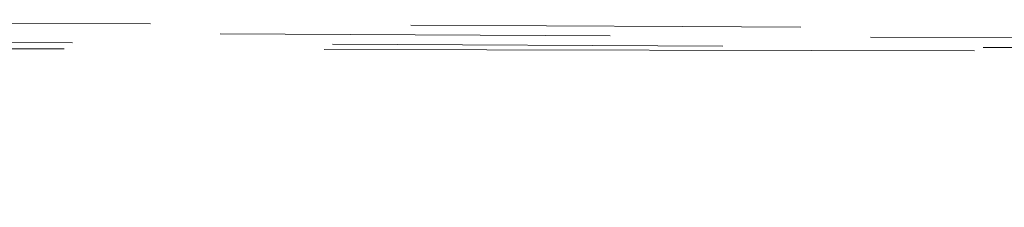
# Model space of a CAD drawing. Extents: x 146022 to 147316, y 438423 to 438809.
# Tile 230 of 256: x 147051.151 to 147052.669, y 438611.591 to 438611.88. Entities that reach past the tile are written whole.
import ezdxf

# ---------------------------------------------------------------- set-up
doc = ezdxf.new("R2010")
doc.units = 0
doc.header["$MEASUREMENT"] = 0
doc.linetypes.add('DGN Style 2', pattern=[1.0028097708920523, 0.6016858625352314, -0.4011239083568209])
doc.linetypes.add('DGN Style 3', pattern=[1.403933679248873, 1.002809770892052, -0.4011239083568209])
doc.layers.add('BR_X_SV_Abut', color=230, linetype='DGN Style 3', lineweight=0)
doc.layers.add('BR_X_SV_Deck_Top', color=230, linetype='DGN Style 3', lineweight=0)

# ---------------------------------------------------------------- blocks, each defined once
blk = doc.blocks.new('*U1358', base_point=(146987.0690416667, 438628.4955, 1138.493))
at = {"layer": 'BR_X_SV_Deck_Top', "color": 136, "linetype": 'DGN Style 2', "lineweight": 0, "flags": 128}
for points, elevation in [([(147054.611714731, 438645.4221831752), (147055.0739349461, 438644.9670014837), (147055.1862457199, 438644.8605720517), (147055.3604532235, 438644.7126536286), (147035.9573936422, 438644.7279914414), (147033.1300565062, 438644.7307274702), (147030.72540468, 438644.733484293), (147022.1324861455, 438644.7468204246), (147001.9395564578, 438644.7851338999), (146985.8461978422, 438644.8053913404), (146978.126802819, 438644.8140065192), (146971.3893633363, 438644.8189552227), (146966.6648619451, 438644.8227205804), (146953.472702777, 438644.8334241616), (146953.2829476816, 438644.3458955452), (146953.2187658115, 438644.2302948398), (146953.1075438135, 438644.0924335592), (146952.9492816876, 438643.9323117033), (146952.7439794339, 438643.7499292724), (146951.6761419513, 438642.8468699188), (146946.6021454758, 438642.815958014), (146945.2019854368, 438642.8105963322), (146942.7610946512, 438642.8102060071), (146940.128184, 438642.8004007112), (146937.1767737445, 438642.7861011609), (146936.2329105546, 438642.7820452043), (146935.6148786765, 438642.7806019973), (146935.3226781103, 438642.7817715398), (146935.3563088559, 438642.7855538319), (146935.8804325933, 438642.7991236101), (146935.6970106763, 438642.8031217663), (146934.7536521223, 438642.8049389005), (146930.5871251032, 438642.8020301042), (146917.2065853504, 438642.7838737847), (146916.9653749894, 438642.7803317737), (146916.9153783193, 438642.7768519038), (146916.8763941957, 438642.7711948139), (146916.7788784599, 438642.7694040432), (146915.4915709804, 438642.7679993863), (146912.3183943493, 438642.7690894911), (146907.8337868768, 438642.7580627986), (146906.9150049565, 438642.760231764), (146903.7656831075, 438642.7788789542), (146903.1068219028, 438642.7773183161), (146900.7500694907, 438642.7599726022), (146899.119488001, 438642.6657629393), (146898.8269115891, 438642.6219711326), (146898.6480029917, 438642.5309712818), (146898.5827622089, 438642.3927633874), (146898.6311892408, 438642.2073474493), (146898.9118850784, 438641.6499608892), (146899.1228117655, 438641.4178699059), (146899.5450699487, 438641.139636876), (146900.1786596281, 438640.8152617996), (146901.0235808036, 438640.4447446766), (146905.4596531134, 438638.6079999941), (146906.7590964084, 438637.1679251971), (146907.11176281, 438636.7890506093), (146907.6128577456, 438636.2696017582), (146908.2623812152, 438635.6095786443), (146909.0603332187, 438634.8089812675), (146912.1882945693, 438631.6841421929), (146912.8505159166, 438631.0184700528), (146913.3727739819, 438630.489606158), (146913.7550687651, 438630.0975505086), (146914.8737556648, 438628.93924168), (146915.1066849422, 438628.7008304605), (146915.286691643, 438628.5192461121), (146915.4137757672, 438628.3944886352), (146915.8833490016, 438627.9448831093), (146914.229141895, 438626.7383086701), (146913.7000449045, 438626.3428606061), (146912.8216998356, 438625.6736197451), (146911.5941066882, 438624.7305860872), (146910.0172654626, 438623.5137596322), (146901.8437608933, 438617.1963863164), (146901.035992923, 438616.3484943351), (146900.8592113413, 438616.1683809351), (146900.6750528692, 438615.9914230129), (146900.4835175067, 438615.8176205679), (146900.2846052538, 438615.6469736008), (146899.3391353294, 438614.8579838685), (146912.5810208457, 438614.7311550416), (146914.3342729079, 438614.7122818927), (146916.3384773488, 438614.6855500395), (146916.7633862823, 438614.6759811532), (146917.2289190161, 438614.6605496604), (146917.4529121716, 438614.6578401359), (146917.8086876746, 438614.6633367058), (146918.2033115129, 438614.6615422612), (146920.7846949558, 438614.6369394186), (146936.8129651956, 438614.4685792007), (146941.01731025, 438614.4264339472), (146945.7710092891, 438614.3862346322), (146954.4625892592, 438614.3180588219), (146955.4195734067, 438613.7040884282), (146955.6217769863, 438613.5698655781), (146955.8182516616, 438613.4303271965), (146956.0089974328, 438613.2854732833), (146956.1940142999, 438613.1353038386), (146957.0440589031, 438612.42211019), (146970.1164894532, 438612.3574201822), (146972.0445076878, 438612.3449436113), (146989.2710764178, 438612.2073506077), (146993.7847735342, 438612.1745461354), (147007.7738094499, 438612.0927661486), (147024.2127515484, 438611.9913513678), (147030.8938089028, 438611.9484536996), (147039.1169546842, 438611.9045874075), (147054.6299969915, 438611.8276951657), (147054.5569750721, 438611.6923462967), (147054.5454784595, 438611.6578896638), (147054.5422837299, 438611.6125264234), (147054.5473908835, 438611.5562565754), (147054.5607999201, 438611.4890801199), (147054.642746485, 438611.1501412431), (147053.8855827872, 438611.0883432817)], 1138.799999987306), ([(147060.2244248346, 438645.4029308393), (147060.7985583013, 438644.8369727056), (147060.9253387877, 438644.7134835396), (147060.9511420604, 438644.6917970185), (147036.861353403, 438644.7108396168), (147033.3510846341, 438644.7142365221), (147030.3655990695, 438644.717659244), (147022.0427346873, 438644.7303383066), (147001.5481249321, 438644.7680420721), (146975.9964913, 438644.7990364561), (146975.0034261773, 438644.7999575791), (146973.4751790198, 438644.8009831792), (146971.7790109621, 438644.8022388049), (146968.9828775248, 438644.8044672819), (146961.1752732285, 438644.8108020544), (146960.853743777, 438643.9847119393), (146960.7761151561, 438643.8151542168), (146960.68102763, 438643.66051967), (146960.5684811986, 438643.520808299), (146960.4384758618, 438643.3960201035), (146959.7910468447, 438642.8484959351), (146950.3048801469, 438642.7907041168), (146947.687189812, 438642.7806801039), (146943.1237856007, 438642.7799503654), (146940.1277842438, 438642.7703390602), (146932.6835341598, 438642.7348847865), (146930.9189204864, 438642.7273019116), (146929.7634696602, 438642.7246037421), (146929.2171816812, 438642.726790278), (146929.2800565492, 438642.7338615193), (146930.2599399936, 438642.759231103), (146930.3418297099, 438642.7672490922), (146929.8525862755, 438642.7722758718), (146928.7922096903, 438642.7743114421), (146927.1606999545, 438642.7733558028), (146922.0484964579, 438642.7668191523), (146920.3627778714, 438642.7645865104), (146919.1397747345, 438642.7627910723), (146918.3794870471, 438642.7614328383), (146918.0819148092, 438642.7605118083), (146917.9053427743, 438642.7586386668), (146917.845249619, 438642.7577112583), (146917.7973991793, 438642.7563338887), (146917.7617914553, 438642.7545065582), (146917.7384264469, 438642.7522292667), (146917.6924433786, 438642.7455565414), (146917.5774203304, 438642.7434442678), (146917.266838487, 438642.7421119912), (146916.7606978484, 438642.7415597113), (146916.0589984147, 438642.7417874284), (146913.9270548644, 438642.7434346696), (146913.1912929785, 438642.7438618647), (146912.5829649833, 438642.7439080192), (146912.102070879, 438642.743573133), (146911.7486106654, 438642.7428572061), (146910.396475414, 438642.7386271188), (146911.6494051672, 438640.7306327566), (146911.8945727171, 438640.3372372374), (146912.0931054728, 438640.0176196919), (146912.2450034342, 438639.7717801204), (146912.3502666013, 438639.5997185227), (146912.5687886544, 438639.2392582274), (146912.6360258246, 438639.1172841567), (146912.6738457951, 438639.0217071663), (146912.6822485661, 438638.9525272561), (146912.6612341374, 438638.9097444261), (146912.5659727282, 438638.8308529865), (146912.5348257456, 438638.8046021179), (146912.512830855, 438638.7850180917), (146912.4999880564, 438638.7721009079), (146912.4962973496, 438638.7658505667), (146912.4986582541, 438638.7580721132), (146912.505497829, 438638.7580485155), (146912.5242458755, 438638.7638115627), (146912.5549023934, 438638.7753612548), (146912.5974673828, 438638.7926975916), (146912.7268519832, 438638.8466433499), (146912.7697716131, 438638.8583200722), (146912.8014920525, 438638.8528909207), (146912.8220133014, 438638.8303558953), (146912.8313353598, 438638.790714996), (146912.8487068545, 438638.5658104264), (146918.2736035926, 438632.9439653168), (146919.3426553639, 438631.8401919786), (146920.224854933, 438630.9382341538), (146920.9202023, 438630.2380918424), (146921.4286974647, 438629.7397650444), (146923.3656864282, 438627.8851428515), (146916.5420843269, 438622.9080249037), (146915.1748234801, 438621.9069264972), (146913.9974418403, 438621.0366818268), (146913.0099394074, 438620.2972908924), (146912.2123161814, 438619.6887536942), (146908.9331259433, 438617.1542388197), (146907.753645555, 438615.9161704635), (146907.5202220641, 438615.6737926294), (146907.3254431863, 438615.4772598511), (146907.1693089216, 438615.3265721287), (146907.05181927, 438615.2217294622), (146906.5937049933, 438614.8394354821), (146911.3638159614, 438614.7940094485), (146912.327546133, 438614.7846157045), (146913.1744033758, 438614.7759027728), (146913.9043876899, 438614.7678706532), (146914.5174990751, 438614.7605193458), (146915.9966321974, 438614.7418236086), (146916.5010407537, 438614.7350313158), (146916.9049165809, 438614.7286762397), (146917.2082596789, 438614.7227583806), (146917.4110700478, 438614.7172777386), (146917.8178540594, 438614.7032456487), (146917.9656147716, 438614.6988956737), (146918.1038088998, 438614.696369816), (146918.2324364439, 438614.6956680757), (146918.351497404, 438614.6967904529), (146918.6562378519, 438614.7022156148), (146918.9594098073, 438614.7018449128), (146919.6403703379, 438614.696663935), (146920.6991194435, 438614.6866726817), (146922.1356571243, 438614.6718711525), (146926.4701423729, 438614.6259867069), (146928.1235878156, 438614.6085838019), (146929.8330602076, 438614.5907884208), (146931.5985595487, 438614.5726005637), (146933.420085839, 438614.5540202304), (146938.3521918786, 438614.5039493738), (146940.3545247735, 438614.4845079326), (146942.6624439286, 438614.4637367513), (146945.2759493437, 438614.44163583), (146948.1950410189, 438614.418205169), (146962.5305034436, 438614.3057593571), (146964.1089057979, 438613.2931069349), (146964.4151148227, 438613.0946275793), (146964.6572837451, 438612.9331834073), (146964.8354125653, 438612.8087744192), (146964.9495012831, 438612.7214006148), (146965.3324883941, 438612.4000716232), (146969.1799862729, 438612.3813424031), (146969.9259765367, 438612.3776812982), (146970.5150196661, 438612.3747247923), (146970.9471156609, 438612.3724728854), (146971.2222645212, 438612.3709255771), (146971.7467319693, 438612.3677388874), (146972.329760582, 438612.3633768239), (146973.6854958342, 438612.3526806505), (146975.813937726, 438612.3356503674), (146978.7150862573, 438612.3122859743), (146987.48175786, 438612.2415354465), (146990.5115668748, 438612.2174645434), (146993.0259902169, 438612.1983147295), (146995.0250278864, 438612.1840860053), (146996.5086798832, 438612.1747783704), (146999.7779043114, 438612.1565194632), (147001.1412372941, 438612.1487631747), (147002.7793179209, 438612.1391884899), (147004.6921461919, 438612.1277954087), (147006.8797221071, 438612.1145839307), (147013.0795880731, 438612.0769287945), (147015.3906173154, 438612.0627697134), (147017.6738055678, 438612.0485338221), (147019.9291528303, 438612.0342211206), (147022.156659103, 438612.0198316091), (147028.0595545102, 438611.9813571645), (147030.5163739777, 438611.966155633), (147033.459660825, 438611.9494068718), (147036.889415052, 438611.9311108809), (147040.8056366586, 438611.9112676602), (147060.2164280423, 438611.8150557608), (147060.1955646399, 438611.7763846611), (147060.194410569, 438611.7577272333), (147060.1998898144, 438611.718328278), (147060.2120023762, 438611.6581877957), (147060.2307482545, 438611.577305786), (147060.3337067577, 438611.1514595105), (147059.3823985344, 438611.0738159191)], 1138.699999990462), ([(147065.5586488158, 438645.3772525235), (147065.5394579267, 438645.3225460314), (147065.5463622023, 438645.3006845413), (147065.5752996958, 438645.2585457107), (147065.6262704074, 438645.1961295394), (147065.6992743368, 438645.1134360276), (147066.0913701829, 438644.6802191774), (147062.3643884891, 438644.6726903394), (147061.925832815, 438644.6726272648), (147060.5916398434, 438644.6748192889), (147051.6106898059, 438644.6826081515), (147033.0723880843, 438644.6981360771), (147020.0636948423, 438644.7169800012), (147015.1930653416, 438644.7250574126), (147011.0851674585, 438644.7327501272), (147003.9448838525, 438644.7466756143), (147001.1566934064, 438644.7509502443), (146982.1845140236, 438644.7742782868), (146972.4745281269, 438644.7852898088), (146971.7774469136, 438644.7858304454), (146971.3008931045, 438644.7862139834), (146968.8778436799, 438644.7881799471), (146968.4245398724, 438643.6235283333), (146968.3334645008, 438643.4000135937), (146968.2545114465, 438643.2286057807), (146968.1876807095, 438643.1093048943), (146968.1329722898, 438643.0421109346), (146967.9059517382, 438642.8501219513), (146956.3450236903, 438642.7787556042), (146954.007614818, 438642.7654502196), (146951.9500716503, 438642.7561196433), (146950.1723941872, 438642.7507638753), (146948.6745824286, 438642.7493829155), (146945.0535720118, 438642.7510001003), (146943.4864765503, 438642.7496947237), (146941.5009479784, 438642.744565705), (146939.096986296, 438642.7356130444), (146936.2745915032, 438642.7228367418), (146928.190294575, 438642.683668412), (146925.6049304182, 438642.6725586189), (146923.9120606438, 438642.668605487), (146923.1116852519, 438642.6718090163), (146923.2038042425, 438642.6821692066), (146924.6394473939, 438642.7193385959), (146924.9866487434, 438642.7313764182), (146924.9515204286, 438642.7396128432), (146924.5340624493, 438642.7440478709), (146923.7342748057, 438642.7446815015), (146921.0917348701, 438642.7413026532), (146920.2151148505, 438642.7400928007), (146919.5671597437, 438642.7389973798), (146919.1478695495, 438642.7380163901), (146918.9572442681, 438642.7371498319), (146918.7537967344, 438642.7349915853), (146918.6847849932, 438642.7339561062), (146918.6303354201, 438642.7324683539), (146918.5904480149, 438642.7305283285), (146918.5651227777, 438642.72813603), (146918.4809167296, 438642.7159166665), (146918.4770566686, 438642.7023451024), (146918.43404017, 438642.6647753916), (146918.3066449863, 438642.5578826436), (146918.0948711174, 438642.3816668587), (146917.7987185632, 438642.1361280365), (146916.8964735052, 438641.3889271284), (146916.6016416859, 438641.1397410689), (146916.3938300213, 438640.9525835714), (146916.2730385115, 438640.8274546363), (146916.2392671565, 438640.7643542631), (146916.2652370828, 438640.6787913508), (146916.3404723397, 438640.678531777), (146916.5467006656, 438640.7419252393), (146916.8839220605, 438640.8689717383), (146917.3521365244, 438641.0596712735), (146918.7753658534, 438641.6530740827), (146919.2474813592, 438641.7815179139), (146919.59640588, 438641.7217973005), (146919.8221394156, 438641.4739122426), (146919.9246819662, 438641.0378627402), (146920.115768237, 438638.5639146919), (146924.2239424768, 438634.3065950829), (146925.0854145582, 438633.4210359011), (146925.9091846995, 438632.5889239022), (146926.6952529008, 438631.8102590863), (146927.4436191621, 438631.0850414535), (146930.8480238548, 438627.8254025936), (146922.3860578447, 438621.6532661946), (146920.7556850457, 438620.460651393), (146919.4911235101, 438619.5280083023), (146918.5923732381, 438618.8553369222), (146918.0594342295, 438618.4426372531), (146916.4259451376, 438617.1233061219), (146915.5659545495, 438616.7915063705), (146915.400650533, 438616.7292777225), (146915.2733058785, 438616.6847916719), (146915.1839205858, 438616.6580482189), (146915.1324946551, 438616.6490473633), (146915.0459713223, 438616.6487018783), (146915.0241438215, 438616.6409573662), (146915.0235538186, 438616.6179829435), (146915.0442013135, 438616.5797786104), (146915.0860863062, 438616.5263443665), (146915.2260962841, 438616.3635465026), (146915.2447257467, 438616.2834613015), (146915.1956066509, 438616.1653040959), (146915.078738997, 438616.0090748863), (146914.8941227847, 438615.8147736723), (146913.8745004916, 438614.8191999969), (146916.5556366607, 438614.7853113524), (146917.0804783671, 438614.7781938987), (146917.505945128, 438614.7713652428), (146917.8320369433, 438614.7648253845), (146918.0587538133, 438614.7585743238), (146918.5308322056, 438614.7422898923), (146918.7023105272, 438614.7372416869), (146918.8626866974, 438614.7343103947), (146919.0119607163, 438614.7334960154), (146919.1501325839, 438614.7347985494), (146919.5037880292, 438614.7410945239), (146919.7155081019, 438614.7421475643), (146920.0854267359, 438614.7405847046), (146920.6135439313, 438614.7364059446), (146921.2998596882, 438614.7296112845), (146923.3409664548, 438614.7080043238), (146924.3329177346, 438614.6976434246), (146925.7779414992, 438614.6827659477), (146927.6760377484, 438614.6633718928), (146930.0272064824, 438614.6394612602), (146936.9010864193, 438614.5696774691), (146939.6917392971, 438614.5425819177), (146942.9082879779, 438614.5136331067), (146946.5507324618, 438614.482831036), (146950.6190727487, 438614.4501757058), (146970.5984176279, 438614.2934598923), (146971.6973463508, 438613.5884224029), (146971.9253251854, 438613.4391581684), (146972.1382922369, 438613.2935243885), (146972.336247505, 438613.1515210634), (146972.5191909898, 438613.0131481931), (146973.3378997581, 438612.3758791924), (146988.9120419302, 438612.2501896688), (146991.9564696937, 438612.22592879), (146994.4151206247, 438612.2070130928), (146996.2879947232, 438612.1934425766), (146997.5750919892, 438612.1852172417), (147000.2263155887, 438612.1704099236), (147001.3319296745, 438612.1641198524), (147002.6603542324, 438612.1563551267), (147004.2115892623, 438612.1471157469), (147005.9856347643, 438612.1364017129), (147011.013503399, 438612.1058647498), (147012.9955329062, 438612.0936791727), (147015.1707199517, 438612.0800251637), (147017.5390645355, 438612.064902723), (147020.1005666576, 438612.0483118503), (147027.1887823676, 438612.0021116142), (147030.0414088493, 438611.9843409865), (147033.283126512, 438611.9656792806), (147036.9139353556, 438611.9461264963), (147040.9338353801, 438611.9256826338), (147052.1723570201, 438611.8699775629), (147055.8949870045, 438611.851473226), (147058.6339857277, 438611.8377390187), (147060.3893531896, 438611.8287749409), (147061.1610893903, 438611.8245809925), (147061.9075442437, 438611.8197573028), (147062.2158485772, 438611.8177542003), (147062.5809204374, 438611.81536266), (147063.0027598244, 438611.8125826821), (147063.4813667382, 438611.8094142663), (147065.8473232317, 438611.7937219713), (147065.9441062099, 438611.3943550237), (147065.9584320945, 438611.3177816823), (147065.959931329, 438611.2592189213), (147065.9486039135, 438611.2186667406), (147065.924449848, 438611.1961251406), (147065.7818020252, 438611.1329556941), (147064.8792142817, 438611.0592885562)], 1138.599999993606)]:
    blk.add_lwpolyline(points, dxfattribs=dict(at, elevation=elevation))

msp = doc.modelspace()

# ---------------------------------------------------------------- linework, layer by layer
at = {"layer": 'BR_X_SV_Abut'}
msp.add_polyline3d([(147087.697, 438611.689, 1138.214), (147062.451, 438611.81, 1138.66), (147032.396, 438611.878, 1139.198), (147002.378, 438611.981, 1139.682), (146972.332, 438612.077, 1140.12), (146942.338, 438612.183, 1140.497), (146912.303, 438612.304, 1140.856), (146886.2, 438612.376, 1141.13)], dxfattribs=at)

# ---------------------------------------------------------------- block references
at = {"layer": 'BR_X_SV_Deck_Top'}
msp.add_blockref('*U1358', (146987.0690416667, 438628.4955, 1138.493), dxfattribs=at)

doc.saveas('drawing.dxf')
